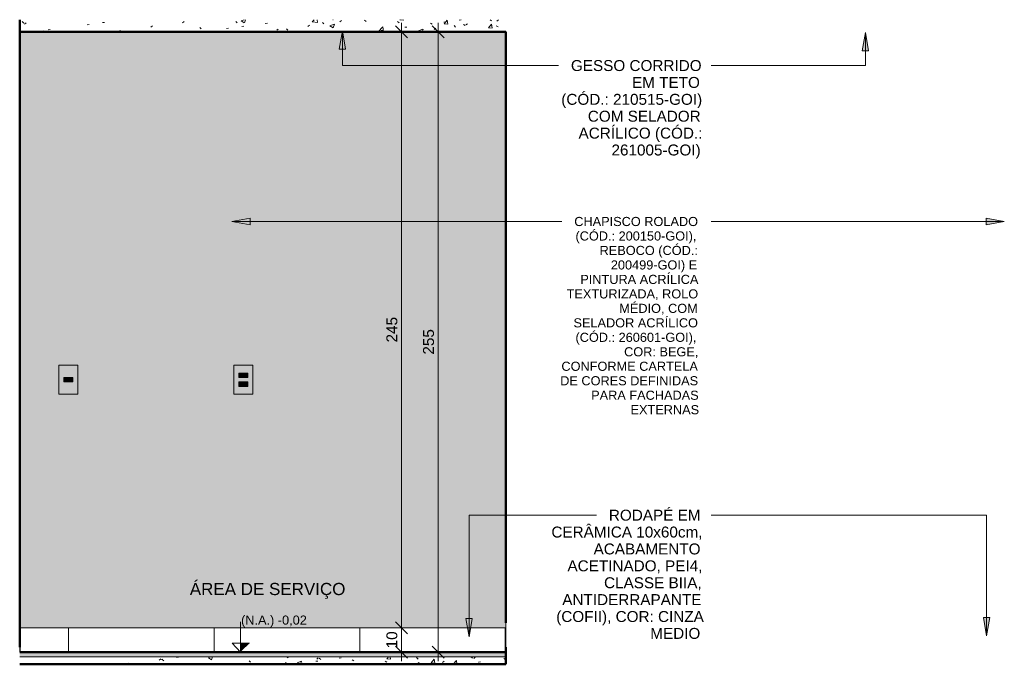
# Model space of a CAD drawing. Header units: metres. Extents: x -9 to 22, y -18.3 to 9.4.
# Tile 7 of 66: x 5.5 to 9.5, y -0.1 to 2.6. Entities that reach past the tile are written whole.
import ezdxf

# ---------------------------------------------------------------- set-up
doc = ezdxf.new("R2010")
doc.units = ezdxf.units.M
doc.linetypes.add('_Tracejado pequeno', pattern=[0.00225, 0.0015, -0.00075])
for name, color, linetype, lineweight in [('A-ANNO-DIMS', 7, 'Continuous', 9), ('A-ANNO-DIMS-25', 7, 'Continuous', 9), ('A-CLNG', 7, 'Continuous', 5), ('A-DOOR', 7, 'Continuous', 5), ('A-FLOR', 7, 'Continuous', 5), ('A-FLOR-MCUT', 7, 'Continuous', 5), ('A-FLOR-PATT', 7, 'Continuous', 5), ('A-GENM', 7, 'Continuous', 5), ('A-WALL', 7, 'Continuous', 5), ('A-WALL-PATT', 7, 'Continuous', 5), ('E-ELEC-FIXT', 7, 'Continuous', 5), ('E-LITE', 7, 'Continuous', 5), ('G-ANNO-DIMS', 7, 'Continuous', 9), ('G-ANNO-TEXT', 7, 'Continuous', 9), ('I-WALL', 7, 'Continuous', 5)]:
    doc.layers.add(name, color=color, linetype=linetype, lineweight=lineweight)
doc.layers.add('A-AREA', color=7, linetype='_Tracejado pequeno', lineweight=5, true_color=0x9a9a9a)
doc.layers.add('A-DETL', color=7, linetype='Continuous', lineweight=5, true_color=0x00a600)
doc.styles.add('Arial', font='arial.ttf', dxfattribs={"height": 0.0375})
doc.styles.add('Arial_3', font='arial.ttf', dxfattribs={"height": 0.05})
doc.styles.add('Arial_4', font='arial.ttf', dxfattribs={"height": 0.045})
doc.dimstyles.new('Com_linha__ref__contínua__-_Cor_Vermelha_Arial_1_8mm', dxfattribs={"dimscale": 0.3048, "dimtxt": 0.045912, "dimasz": 0.164042, "dimexe": 0.123031, "dimexo": 0.123031, "dimgap": 0.012303, "dimtad": 1, "dimdec": 1, "dimlfac": 100, "dimrnd": 0.1, "dimdsep": 46, "dimtxsty": 'Arial_4', "dimblk1": 'OBLIQUE', "dimblk2": 'OBLIQUE', "dimsah": 1, "dimcen": 0.09, "dimdle": 0.123031, "dimazin": 0, "dimtfac": 1, "dimtdec": 4, "dimtix": 1, "dimtmove": 0, "dimatfit": 3, "dimfxl": 1, "dimtvp": 1, "dimtolj": 1, "dimtzin": 0, "dimarcsym": 2})
pattern_1 = [(50, (6.43614, 0), (0.1821895, -0.015938), [0.01905, -0.20955]), (355, (6.43614, 0), (-0.035242, 0.191059), [0.01524, -0.16764]), (100.451, (6.45114, -0.00133), (0.146942, 0.17512), [0.01619, -0.17809]), (46.184, (6.43614, 0.0508), (0.271077, -0.042045), [0.02858, -0.31433]), (96.636, (6.45814, 0.0473), (0.237407, 0.247433), [0.02429, -0.26714]), (351.184, (6.43614, 0.0508), (0.237406, 0.247428), [0.02286, -0.25146]), (21, (6.46114, 0.0381), (0.15162, -0.102267), [0.01905, -0.20955]), (326, (6.46114, 0.0381), (0.061803, 0.18419), [0.01524, -0.16764]), (71.451, (6.47414, 0.02958), (0.213418, 0.081924), [0.01619, -0.17809]), (37.5, (6.436136, 0), (0.0030864, 0.084551), [0.00838, -0.15723, 0.00838, -0.1618, -0.16828]), (37.5, (6.436136, 0), (0.0030864, 0.084551), [-0.33579, 0.00838, -0.15989]), (7.5, (6.43614, 0), (0.0668157, 0.1001782), [0.00838, -0.08865, 0.00838, -0.15342, -0.06414]), (7.5, (6.43614, 0), (0.0668157, 0.1001782), [-0.25883, 0.00838, -0.05575]), (327.5, (6.379136, 0), (0.1355866, -0.0057276), [0.00838, -0.05512, 0.00838, -0.18974, -0.26289]), (327.5, (6.379136, 0), (0.1355866, -0.0057276), [-0.26162, 0.00838, -0.25451]), (317.5, (6.35414, 0), (0.1481253, 0.0254287), [0.00838, -0.07417, 0.00838, -0.12319, -0.18669]), (317.5, (6.35414, 0), (0.1481253, 0.0254287), [-0.21412, 0.00838, -0.17831])]
pattern_2 = [(0, (7.47114, -0.02), (0, 0.6), []), (90, (7.47114, -0.02), (-0.6, 4e-17), [])]

# ---------------------------------------------------------------- blocks, each defined once
blk = doc.blocks.new('PORTA DE GIRO L_3016470-3a0')
at = {"layer": 'A-DOOR', "lineweight": 15}
for p, q in [((-6.1732, 2.09), (-6.1736, 2.09)), ((-6.1736, 2.09), (-6.1736, 0)), ((-6.1736, 2.09), (-6.1736, 2.08)), ((-6.1732, 2.09), (-6.1736, 2.09)), ((-6.1736, 2.08), (-6.1732, 2.08)), ((-6.1736, 0), (-6.1732, 0))]:
    blk.add_line(p, q, dxfattribs=at)
blk = doc.blocks.new('1_a_1 Interruptor_Conjunto 4x2 - b_Paralelo-2317014-3a')
at = {"layer": 'E-ELEC-FIXT', "true_color": 0xfbfbfb}
h = blk.add_hatch(color=7, dxfattribs=at)
h.paths.add_polyline_path([(-7.9921, 1.0406), (-7.9341, 1.0406), (-7.9341, 1.16), (-8.013, 1.16), (-8.013, 1.0406), (-7.9933, 1.0406)])
h.paths.add_polyline_path([(-7.9552, 1.091), (-7.9921, 1.0913), (-7.9921, 1.1093), (-7.9551, 1.1093), (-7.9551, 1.091)])
for points in [[(-7.9905, 1.091), (-7.9905, 1.109), (-7.9921, 1.109), (-7.9919, 1.091), (-7.9909, 1.091)], [(-7.9905, 1.091), (-7.9574, 1.091), (-7.9574, 1.109), (-7.9905, 1.109), (-7.9905, 1.0913)], [(-7.9553, 1.091), (-7.9551, 1.091), (-7.9553, 1.109), (-7.9574, 1.109), (-7.9574, 1.091), (-7.9556, 1.091)]]:
    blk.add_hatch(color=7, dxfattribs=at).paths.add_polyline_path(points)
at = {"layer": 'E-ELEC-FIXT'}
for p, q in [((-7.9341, 1.16), (-8.013, 1.16)), ((-8.013, 1.0406), (-8.013, 1.16)), ((-7.9341, 1.16), (-7.9341, 1.0406)), ((-7.9551, 1.1093), (-7.9921, 1.1093)), ((-7.9921, 1.0913), (-7.9921, 1.1093)), ((-7.9921, 1.109), (-7.9921, 1.091)), ((-7.9905, 1.109), (-7.9921, 1.109)), ((-7.9905, 1.109), (-7.9574, 1.109)), ((-7.9905, 1.109), (-7.9905, 1.091)), ((-7.9551, 1.109), (-7.9574, 1.109)), ((-7.9551, 1.1093), (-7.9551, 1.109)), ((-7.9551, 1.091), (-7.9551, 1.109)), ((-7.9921, 1.091), (-7.9905, 1.091)), ((-7.9574, 1.091), (-7.9905, 1.091)), ((-7.9574, 1.091), (-7.9551, 1.091)), ((-8.013, 1.0406), (-7.9341, 1.0406))]:
    blk.add_line(p, q, dxfattribs=at)
blk = doc.blocks.new('1_b_2 Tomadas 2P_T_Conjunto 4x2 - a_ 2 Tomadas 2P_T 10A-2430805-3a')
at = {"layer": 'A-GENM', "true_color": 0xfbfbfb}
h = blk.add_hatch(color=7, dxfattribs=at)
h.paths.add_polyline_path([(-7.2721, 1.0406), (-7.2141, 1.0406), (-7.2141, 1.16), (-7.293, 1.16), (-7.293, 1.0406), (-7.2733, 1.0406)])
h.paths.add_polyline_path([(-7.2711, 1.0727), (-7.2721, 1.0727), (-7.2721, 1.0907), (-7.2351, 1.0907), (-7.2351, 1.0727), (-7.2709, 1.0727)])
h.paths.add_polyline_path([(-7.2351, 1.1093), (-7.2721, 1.1093), (-7.2721, 1.1273), (-7.2351, 1.1273), (-7.2351, 1.1098)])
at = {"layer": 'A-GENM'}
for p, q in [((-7.2141, 1.16), (-7.293, 1.16)), ((-7.293, 1.0406), (-7.293, 1.16)), ((-7.2141, 1.16), (-7.2141, 1.0406)), ((-7.293, 1.0406), (-7.2141, 1.0406))]:
    blk.add_line(p, q, dxfattribs=at)
blk = doc.blocks.new('x_Módulo de Tomada não listavel 2 - x_Módulo de Tomada não listavel 2-2371671-3a')
at = {"layer": 'E-ELEC-FIXT', "true_color": 0xfbfbfb}
h = blk.add_hatch(color=7, dxfattribs=at)
h.paths.add_polyline_path([(-7.2721, 1.1093), (-7.2351, 1.1093), (-7.2351, 1.1273), (-7.2721, 1.1273), (-7.2721, 1.1098)])
h.paths.add_polyline_path([(-7.263, 1.1098), (-7.2647, 1.1101), (-7.2655, 1.1105), (-7.2673, 1.112), (-7.2704, 1.1154), (-7.2709, 1.1166), (-7.271, 1.1193), (-7.2709, 1.12), (-7.2704, 1.1212), (-7.2696, 1.1223), (-7.2655, 1.1261), (-7.2637, 1.1267), (-7.263, 1.1268), (-7.2429, 1.1266), (-7.2417, 1.1261), (-7.2406, 1.1253), (-7.2368, 1.1212), (-7.2362, 1.1193), (-7.2361, 1.1179), (-7.2363, 1.1166), (-7.2368, 1.1154), (-7.2376, 1.1143), (-7.2417, 1.1105), (-7.2435, 1.1099), (-7.2442, 1.1098), (-7.2546, 1.1098)])
h = blk.add_hatch(color=7, dxfattribs=at)
h.paths.add_polyline_path([(-7.2517, 1.1098), (-7.2429, 1.11), (-7.2417, 1.1105), (-7.2406, 1.1113), (-7.2368, 1.1154), (-7.2363, 1.1166), (-7.2362, 1.1193), (-7.2364, 1.1205), (-7.2368, 1.1212), (-7.2376, 1.1223), (-7.2417, 1.1261), (-7.2439, 1.1268), (-7.2442, 1.1268), (-7.2643, 1.1266), (-7.2655, 1.1261), (-7.2673, 1.1246), (-7.2704, 1.1212), (-7.271, 1.1193), (-7.2711, 1.1179), (-7.2709, 1.1166), (-7.2704, 1.1154), (-7.2696, 1.1143), (-7.2655, 1.1105), (-7.2637, 1.1099), (-7.263, 1.1098), (-7.2536, 1.1098)])
h.paths.add_polyline_path([(-7.2435, 1.1163), (-7.2445, 1.1166), (-7.2452, 1.1173), (-7.2454, 1.1186), (-7.2451, 1.1194), (-7.2445, 1.12), (-7.2435, 1.1203), (-7.2425, 1.12), (-7.2417, 1.1193), (-7.2415, 1.1183), (-7.2417, 1.1173), (-7.2425, 1.1166), (-7.2429, 1.1164)])
h.paths.add_polyline_path([(-7.2637, 1.1163), (-7.2647, 1.1166), (-7.2654, 1.1173), (-7.2657, 1.1183), (-7.2654, 1.1193), (-7.2647, 1.12), (-7.2637, 1.1203), (-7.2627, 1.12), (-7.2619, 1.1192), (-7.2617, 1.1183), (-7.262, 1.1173), (-7.2627, 1.1166), (-7.2632, 1.1164)])
h.paths.add_polyline_path([(-7.2536, 1.1186), (-7.2546, 1.1188), (-7.2554, 1.1197), (-7.2556, 1.1206), (-7.2553, 1.1216), (-7.2546, 1.1223), (-7.2536, 1.1226), (-7.2526, 1.1223), (-7.2519, 1.1216), (-7.2516, 1.1205), (-7.2519, 1.1196), (-7.2526, 1.1188), (-7.2531, 1.1186)])
at = {"layer": 'E-ELEC-FIXT'}
for p, q in [((-7.2351, 1.1273), (-7.2721, 1.1273)), ((-7.2721, 1.1273), (-7.2721, 1.1093)), ((-7.2721, 1.1093), (-7.2351, 1.1093)), ((-7.2711, 1.1179), (-7.2711, 1.1187)), ((-7.2696, 1.1223), (-7.2666, 1.1253)), ((-7.2666, 1.1113), (-7.2696, 1.1143)), ((-7.263, 1.1268), (-7.2442, 1.1268)), ((-7.2442, 1.1098), (-7.263, 1.1098)), ((-7.2406, 1.1253), (-7.2376, 1.1223)), ((-7.2376, 1.1143), (-7.2406, 1.1113)), ((-7.2361, 1.1187), (-7.2361, 1.1179)), ((-7.2351, 1.1093), (-7.2351, 1.1273))]:
    blk.add_line(p, q, dxfattribs=at)
for centre, radius, start, end in [((-7.2661, 1.1187), 0.005, 135, 180), ((-7.2661, 1.1179), 0.005, 180, 225), ((-7.263, 1.1218), 0.005, 90, 135), ((-7.263, 1.1148), 0.005, 225, 270), ((-7.2637, 1.1183), 0.002, 0, 180), ((-7.2637, 1.1183), 0.002, 180, 0), ((-7.2536, 1.1206), 0.002, 0, 180), ((-7.2536, 1.1206), 0.002, 180, 0), ((-7.2435, 1.1183), 0.002, 0, 180), ((-7.2435, 1.1183), 0.002, 180, 0), ((-7.2442, 1.1218), 0.005, 45, 90), ((-7.2442, 1.1148), 0.005, 270, 315), ((-7.2411, 1.1187), 0.005, 0, 45), ((-7.2411, 1.1179), 0.005, 315, 0)]:
    blk.add_arc(centre, radius, start, end, dxfattribs=at)
blk = doc.blocks.new('x_Módulo de Tomada não listavel 2 - x_Módulo de Tomada não listavel 2-2371674-3a')
at = {"layer": 'E-ELEC-FIXT', "true_color": 0xfbfbfb}
h = blk.add_hatch(color=7, dxfattribs=at)
h.paths.add_polyline_path([(-7.2536, 1.0727), (-7.2351, 1.0727), (-7.2351, 1.0907), (-7.2721, 1.0907), (-7.2721, 1.0727), (-7.2541, 1.0727)])
h.paths.add_polyline_path([(-7.2442, 1.0732), (-7.2643, 1.0734), (-7.2655, 1.0739), (-7.2673, 1.0754), (-7.2704, 1.0788), (-7.2709, 1.08), (-7.271, 1.0827), (-7.2709, 1.0834), (-7.2704, 1.0846), (-7.2696, 1.0857), (-7.2655, 1.0895), (-7.2637, 1.0901), (-7.263, 1.0902), (-7.2429, 1.09), (-7.2415, 1.0894), (-7.2406, 1.0887), (-7.2368, 1.0846), (-7.2362, 1.0827), (-7.2361, 1.0813), (-7.2366, 1.0791), (-7.2368, 1.0788), (-7.2376, 1.0777), (-7.2417, 1.0739), (-7.2439, 1.0732)])
h = blk.add_hatch(color=7, dxfattribs=at)
h.paths.add_polyline_path([(-7.2536, 1.0732), (-7.2429, 1.0734), (-7.2417, 1.0739), (-7.2406, 1.0747), (-7.2366, 1.0791), (-7.2363, 1.08), (-7.2362, 1.0827), (-7.2363, 1.0834), (-7.2368, 1.0846), (-7.2376, 1.0857), (-7.2417, 1.0895), (-7.2435, 1.0901), (-7.2442, 1.0902), (-7.2643, 1.09), (-7.2657, 1.0894), (-7.2673, 1.088), (-7.2704, 1.0846), (-7.271, 1.0827), (-7.2711, 1.0813), (-7.2709, 1.08), (-7.2704, 1.0788), (-7.2696, 1.0777), (-7.2655, 1.0739), (-7.2637, 1.0733), (-7.263, 1.0732)])
h.paths.add_polyline_path([(-7.2637, 1.0797), (-7.2647, 1.08), (-7.2654, 1.0807), (-7.2657, 1.0817), (-7.2654, 1.0827), (-7.2647, 1.0834), (-7.2637, 1.0837), (-7.2627, 1.0834), (-7.2619, 1.0826), (-7.2617, 1.0817), (-7.262, 1.0807), (-7.2627, 1.08), (-7.2632, 1.0798)])
h.paths.add_polyline_path([(-7.2435, 1.0797), (-7.2445, 1.08), (-7.2452, 1.0807), (-7.2454, 1.082), (-7.2451, 1.0828), (-7.2445, 1.0834), (-7.2435, 1.0837), (-7.2425, 1.0834), (-7.2417, 1.0827), (-7.2415, 1.0817), (-7.2417, 1.0807), (-7.2425, 1.08), (-7.2429, 1.0798)])
h.paths.add_polyline_path([(-7.2536, 1.082), (-7.2546, 1.0822), (-7.2554, 1.0831), (-7.2556, 1.084), (-7.2553, 1.085), (-7.2546, 1.0857), (-7.2536, 1.086), (-7.2526, 1.0857), (-7.2519, 1.085), (-7.2516, 1.084), (-7.2519, 1.083), (-7.2526, 1.0822), (-7.2531, 1.082)])
at = {"layer": 'E-ELEC-FIXT'}
for p, q in [((-7.2351, 1.0907), (-7.2721, 1.0907)), ((-7.2721, 1.0907), (-7.2721, 1.0727)), ((-7.2721, 1.0727), (-7.2351, 1.0727)), ((-7.2711, 1.0813), (-7.2711, 1.0821)), ((-7.2696, 1.0857), (-7.2666, 1.0887)), ((-7.2666, 1.0747), (-7.2696, 1.0777)), ((-7.263, 1.0902), (-7.2442, 1.0902)), ((-7.2442, 1.0732), (-7.263, 1.0732)), ((-7.2406, 1.0887), (-7.2376, 1.0857)), ((-7.2376, 1.0777), (-7.2406, 1.0747)), ((-7.2361, 1.0821), (-7.2361, 1.0813)), ((-7.2351, 1.0727), (-7.2351, 1.0907))]:
    blk.add_line(p, q, dxfattribs=at)
for centre, radius, start, end in [((-7.2661, 1.0821), 0.005, 135, 180), ((-7.2661, 1.0813), 0.005, 180, 225), ((-7.263, 1.0852), 0.005, 90, 135), ((-7.263, 1.0782), 0.005, 225, 270), ((-7.2637, 1.0817), 0.002, 0, 180), ((-7.2637, 1.0817), 0.002, 180, 0), ((-7.2536, 1.084), 0.002, 0, 180), ((-7.2536, 1.084), 0.002, 180, 0), ((-7.2435, 1.0817), 0.002, 0, 180), ((-7.2435, 1.0817), 0.002, 180, 0), ((-7.2442, 1.0852), 0.005, 45, 90), ((-7.2442, 1.0782), 0.005, 270, 315), ((-7.2411, 1.0821), 0.005, 0, 45), ((-7.2411, 1.0813), 0.005, 315, 0)]:
    blk.add_arc(centre, radius, start, end, dxfattribs=at)
blk = doc.blocks.new('Elevações de ponto - Cota de elevação - corte _N_O e N_A_-1979376-3a')
at = {"layer": 'G-ANNO-DIMS'}
blk.add_hatch(color=256, dxfattribs=at).paths.add_polyline_path([(-7.2275, 0.0168), (-7.2657, -0.02), (-7.2657, 0.0168)])
for p, q in [((-7.2657, -0.02), (-7.2657, 0.105)), ((-7.3, 0.0793), (-7.0011, 0.0793)), ((-7.2657, -0.02), (-7.3, 0.0168)), ((-7.3, 0.0168), (-7.2275, 0.0168)), ((-7.2657, 0.0168), (-7.3, 0.0168)), ((-7.3, 0.0168), (-7.2657, -0.02)), ((-7.2657, -0.02), (-7.2657, 0.0168))]:
    blk.add_line(p, q, dxfattribs=at)
blk = doc.blocks.new('DIMBLOCK27-3a')
at = {"layer": 'A-ANNO-DIMS-25', "color": 242, "true_color": 0xbd2b2e, "transparency": 16777216}
for p, q in [((7.0425, 2.53), (7.0175, 2.555)), ((7.0425, 2.5675), (7.0425, 0.08)), ((7.0425, 2.53), (7.0404, 2.53)), ((7.0425, 2.53), (7.0675, 2.505)), ((7.0425, 2.53), (7.08, 2.53)), ((7.0425, 0.08), (7.0175, 0.105)), ((7.0425, 0.08), (7.0404, 0.08)), ((7.0425, 0.08), (7.0675, 0.055)), ((7.0425, 0.08), (7.08, 0.08))]:
    blk.add_line(p, q, dxfattribs=at)
at = {"layer": 'A-ANNO-DIMS-25', "color": 0, "transparency": 16777216, "insert": (6.9803, 1.2531), "char_height": 0.045, "width": 0.124597, "attachment_point": 1, "rotation": 90, "line_spacing_factor": 0.941778, "style": 'Arial_4'}
blk.add_mtext('245', dxfattribs=at)
blk = doc.blocks.new('_Oblique')
at = {"color": 0, "linetype": 'ByBlock', "lineweight": -2}
blk.add_line((-0.5, -0.5), (0.5, 0.5), dxfattribs=at)
blk = doc.blocks.new('DIMBLOCK28-3a')
at = {"layer": 'A-ANNO-DIMS-25', "color": 242, "true_color": 0xbd2b2e, "transparency": 16777216}
for p, q in [((7.0425, 0.08), (7.0175, 0.105)), ((7.0425, 0.08), (7.0404, 0.08)), ((7.0425, 0.08), (7.0425, -0.0575)), ((7.0425, 0.08), (7.0675, 0.055)), ((7.0425, 0.08), (7.08, 0.08)), ((7.0425, -0.02), (7.0175, 0.005)), ((7.0425, -0.02), (7.0404, -0.02)), ((7.0425, -0.02), (7.0675, -0.045)), ((7.0425, -0.02), (7.08, -0.02))]:
    blk.add_line(p, q, dxfattribs=at)
at = {"layer": 'A-ANNO-DIMS-25', "color": 0, "transparency": 16777216, "insert": (6.9803, -0.0046), "char_height": 0.045, "width": 0.083065, "attachment_point": 1, "rotation": 90, "line_spacing_factor": 0.941778, "style": 'Arial_4'}
blk.add_mtext('10', dxfattribs=at)
blk = doc.blocks.new('DIMBLOCK29-3a')
at = {"layer": 'A-ANNO-DIMS-25', "color": 242, "true_color": 0xbd2b2e, "transparency": 16777216}
for p, q in [((7.1933, 2.53), (7.1683, 2.555)), ((7.1933, 2.5675), (7.1933, -0.0575)), ((7.1933, 2.53), (7.1912, 2.53)), ((7.1933, 2.53), (7.2183, 2.505)), ((7.1933, 2.53), (7.2308, 2.53)), ((7.1933, -0.02), (7.1683, 0.005)), ((7.1933, -0.02), (7.1912, -0.02)), ((7.1933, -0.02), (7.2183, -0.045)), ((7.1933, -0.02), (7.2308, -0.02))]:
    blk.add_line(p, q, dxfattribs=at)
at = {"layer": 'A-ANNO-DIMS-25', "color": 0, "transparency": 16777216, "insert": (7.1311, 1.2031), "char_height": 0.045, "width": 0.124597, "attachment_point": 1, "rotation": 90, "line_spacing_factor": 0.941778, "style": 'Arial_4'}
blk.add_mtext('255', dxfattribs=at)

msp = doc.modelspace()

# ---------------------------------------------------------------- hatches: boundary and pattern name
at = {"layer": 'A-FLOR', "true_color": 0xbbc5c4}
msp.add_hatch(color=9, dxfattribs=at).paths.add_polyline_path([(6.4716, -0.04), (7.4715, -0.04), (7.4715, -0.02), (5.4713, -0.02), (5.4713, -0.04), (5.9482, -0.04)])
at = {"layer": 'A-FLOR', "true_color": 0xdcdcdc}
msp.add_hatch(color=254, dxfattribs=at).paths.add_polyline_path([(7.4719, -0.02), (7.4719, 0), (7.4715, 0), (7.4715, -0.02)])
at = {"layer": 'A-FLOR-PATT', "true_color": 0x787878}
h = msp.add_hatch(dxfattribs=at)
h.set_pattern_fill('FP_8', color=8, style=0, pattern_type=2)
h.set_pattern_definition(pattern_1)
h.paths.add_polyline_path([(5.4715, 2.53), (7.4719, 2.5303), (7.4719, 2.5802), (5.4715, 2.5802)])
h = msp.add_hatch(dxfattribs=at)
h.set_pattern_fill('FP_8', color=8, style=0, pattern_type=2)
h.set_pattern_definition(pattern_1)
h.paths.add_polyline_path([(5.9464, -0.07), (7.4715, -0.07), (7.4715, -0.04), (5.4713, -0.04), (5.4713, -0.07), (5.4715, -0.07)])
h = msp.add_hatch(dxfattribs=at)
h.set_pattern_fill('FP_8', color=8, style=0, pattern_type=2)
h.set_pattern_definition(pattern_1)
h.paths.add_polyline_path([(7.4719, -0.07), (7.4719, -0.02), (7.4715, -0.02), (7.4715, -0.07)])
h = msp.add_hatch(dxfattribs=at)
h.set_pattern_fill('FP_8', color=8, style=0, pattern_type=2)
h.set_pattern_definition(pattern_1)
h.paths.add_polyline_path([(7.4719, -0.0701), (7.4719, -0.07), (6.4716, -0.0701)])
at = {"layer": 'A-WALL-PATT', "true_color": 0x787878}
h = msp.add_hatch(dxfattribs=at)
h.set_pattern_fill('FP_10', color=8, style=0, pattern_type=2)
h.set_pattern_definition([(0, (5.47114, -0.02), (0, 0.6), []), (90, (5.47114, -0.02), (-0.6, 4e-17), [])])
h.paths.add_polyline_path([(5.4735, -0.02), (5.4735, 0.08), (5.4715, 0.08), (5.4715, -0.02)])
h = msp.add_hatch(dxfattribs=at)
h.set_pattern_fill('FP_9', color=8, style=0, pattern_type=2)
h.set_pattern_definition(pattern_2)
h.paths.add_polyline_path([(5.4735, -0.02), (7.4695, -0.02), (7.4695, 0.08), (5.4735, 0.08)])
h = msp.add_hatch(dxfattribs=at)
h.set_pattern_fill('FP_9', color=8, style=0, pattern_type=2)
h.set_pattern_definition(pattern_2)
h.paths.add_polyline_path([(7.4715, -0.02), (7.4715, 0.08), (7.4695, 0.08), (7.4695, -0.02)])
at = {"layer": 'G-ANNO-TEXT'}
for points in [[(6.7991, 2.5341), (6.7858, 2.4591), (6.8123, 2.4591)], [(8.9516, 2.5276), (8.9383, 2.4526), (8.9648, 2.4526)], [(6.3444, 1.7506), (6.4194, 1.7373), (6.4194, 1.7638)], [(9.5232, 1.7506), (9.4482, 1.7638), (9.4482, 1.7373)], [(9.4504, 0.0475), (9.4636, 0.1225), (9.4372, 0.1225)], [(7.3204, 0.0432), (7.3337, 0.1182), (7.3072, 0.1182)]]:
    msp.add_hatch(color=256, dxfattribs=at).paths.add_polyline_path(points)
at = {"layer": 'I-WALL', "true_color": 0xdbcc9e}
for points in [[(5.4715, 2.3), (5.4715, 2.5802), (5.4713, 2.5802), (5.4713, 2.3)], [(7.4715, 2.1), (7.4719, 2.1), (7.4719, 2.53), (7.4715, 2.53)], [(5.4713, -0.02), (5.4715, -0.02), (5.4715, 2.3), (5.4713, 2.3), (5.4713, 0.5925)]]:
    msp.add_hatch(color=9, dxfattribs=at).paths.add_polyline_path(points)
h = msp.add_hatch(color=9, dxfattribs=at)
h.paths.add_polyline_path([(5.4715, 0.08), (5.9554, 0.08), (6.0214, 1.1881), (6.0214, 2.53), (5.4715, 2.53), (5.4715, 0.5925)])
h.paths.add_polyline_path([(5.6321, 1.0406), (5.6321, 1.16), (5.711, 1.16), (5.711, 1.0406), (5.6518, 1.0406)])
h.paths.add_polyline_path([(5.6538, 1.109), (5.69, 1.109), (5.6898, 1.1093), (5.653, 1.1093), (5.6533, 1.109), (5.6535, 1.109)])
h = msp.add_hatch(color=9, dxfattribs=at)
h.paths.add_polyline_path([(5.9554, 0.08), (7.4715, 0.08), (7.4715, 2.53), (6.0214, 2.53), (6.0214, 1.1881), (5.9859, 0.5925)])
h.paths.add_polyline_path([(6.41, 1.0406), (6.3521, 1.0406), (6.3521, 1.16), (6.431, 1.16), (6.431, 1.0406), (6.4113, 1.0406)])
h.paths.add_polyline_path([(6.3814, 1.0797), (6.3824, 1.08), (6.3832, 1.0807), (6.3834, 1.0817), (6.3832, 1.0827), (6.3824, 1.0834), (6.3814, 1.0837), (6.3804, 1.0834), (6.3797, 1.0827), (6.3794, 1.0817), (6.3797, 1.0807), (6.3804, 1.08), (6.3809, 1.0798)])
h.paths.add_polyline_path([(6.4017, 1.0797), (6.4027, 1.08), (6.4034, 1.0807), (6.4037, 1.0817), (6.4034, 1.0827), (6.4027, 1.0834), (6.4017, 1.0837), (6.4007, 1.0834), (6.3999, 1.0826), (6.3997, 1.0817), (6.3999, 1.0807), (6.4007, 1.08), (6.4013, 1.0798)])
h.paths.add_polyline_path([(6.3915, 1.082), (6.3925, 1.0822), (6.3933, 1.0831), (6.3935, 1.084), (6.3933, 1.085), (6.3925, 1.0857), (6.3915, 1.086), (6.3905, 1.0857), (6.3898, 1.085), (6.3895, 1.084), (6.3898, 1.083), (6.3905, 1.0822), (6.391, 1.082)])
h.paths.add_polyline_path([(6.3814, 1.1163), (6.3824, 1.1166), (6.3832, 1.1173), (6.3834, 1.1186), (6.3832, 1.1193), (6.3824, 1.12), (6.3814, 1.1203), (6.3804, 1.12), (6.3797, 1.1193), (6.3794, 1.1183), (6.3797, 1.1173), (6.3804, 1.1166), (6.3809, 1.1164)])
h.paths.add_polyline_path([(6.4017, 1.1163), (6.4027, 1.1166), (6.4034, 1.1173), (6.4037, 1.1183), (6.4034, 1.1193), (6.4027, 1.12), (6.4017, 1.1203), (6.4007, 1.12), (6.3999, 1.1192), (6.3997, 1.1183), (6.3999, 1.1173), (6.4007, 1.1166), (6.4013, 1.1164)])
h.paths.add_polyline_path([(6.3915, 1.1186), (6.3925, 1.1188), (6.3933, 1.1196), (6.3935, 1.1206), (6.3933, 1.1216), (6.3925, 1.1223), (6.3915, 1.1226), (6.3905, 1.1223), (6.3898, 1.1216), (6.3896, 1.1205), (6.3898, 1.1196), (6.3905, 1.1188), (6.391, 1.1186)])
at = {"layer": 'I-WALL', "true_color": 0xf4eccd}
msp.add_hatch(color=254, dxfattribs=at).paths.add_polyline_path([(7.4719, 2.09), (7.4719, 2.1), (7.4715, 2.1), (7.4715, 2.09)])

# ---------------------------------------------------------------- linework, layer by layer
at = {"layer": 'A-AREA'}
msp.add_line((5.4715, 0), (5.4713, 0), dxfattribs=at)
at = {"layer": 'A-CLNG'}
for p, q in [((7.4715, 2.532), (5.4715, 2.532)), ((7.4715, 2.531), (5.4715, 2.531)), ((7.4715, 2.53), (7.4715, 2.532))]:
    msp.add_line(p, q, dxfattribs=at)
at = {"layer": 'A-DETL', "color": 7, "lineweight": 50}
for p, q in [((5.4715, 2.3), (5.4715, 0)), ((7.4715, 2.1), (7.4715, 0.1))]:
    msp.add_line(p, q, dxfattribs=at)
at = {"layer": 'A-FLOR', "lineweight": 50}
for p, q in [((5.4715, 2.5802), (5.4715, 2.53)), ((5.4715, 2.53), (7.4715, 2.53)), ((7.4719, 0), (7.4715, 0)), ((7.4715, 0), (7.4715, -0.07)), ((7.4715, -0.02), (5.4713, -0.02)), ((5.4713, -0.07), (7.4719, -0.07))]:
    msp.add_line(p, q, dxfattribs=at)
at = {"layer": 'A-FLOR-MCUT'}
msp.add_line((7.4715, -0.04), (5.4713, -0.04), dxfattribs=at)
at = {"layer": 'A-WALL'}
for p, q in [((7.4719, 2.53), (7.4715, 2.53)), ((7.4715, 0.08), (5.4715, 0.08)), ((5.4715, 0.08), (5.4715, -0.02)), ((5.4735, -0.02), (5.4735, 0.08)), ((7.4695, 0.08), (7.4695, -0.02))]:
    msp.add_line(p, q, dxfattribs=at)
at = {"layer": 'G-ANNO-TEXT'}
for p, q in [((6.7991, 2.5341), (6.7858, 2.4591)), ((6.8123, 2.4591), (6.7991, 2.5341)), ((6.7991, 2.5341), (6.7991, 2.3917)), ((8.9516, 2.5276), (8.9383, 2.4526)), ((8.9648, 2.4526), (8.9516, 2.5276)), ((8.9516, 2.5276), (8.9516, 2.3917)), ((6.7858, 2.4591), (6.8123, 2.4591)), ((8.9383, 2.4526), (8.9648, 2.4526)), ((6.7991, 2.3917), (7.6079, 2.3917)), ((7.6079, 2.3917), (7.6889, 2.3917)), ((8.9516, 2.3917), (8.3166, 2.3917)), ((6.4194, 1.7638), (6.3444, 1.7506)), ((6.3444, 1.7506), (6.4194, 1.7373)), ((6.3444, 1.7506), (7.577, 1.7506)), ((6.4194, 1.7373), (6.4194, 1.7638)), ((7.577, 1.7506), (7.7027, 1.7506)), ((9.5232, 1.7506), (8.3166, 1.7506)), ((9.5232, 1.7506), (9.4482, 1.7638)), ((9.4482, 1.7638), (9.4482, 1.7373)), ((9.4482, 1.7373), (9.5232, 1.7506)), ((7.3204, 0.543), (7.5077, 0.543)), ((7.3204, 0.0432), (7.3204, 0.543)), ((7.5077, 0.543), (7.8451, 0.543)), ((9.4504, 0.543), (8.3166, 0.543)), ((9.4504, 0.0475), (9.4504, 0.543)), ((9.4636, 0.1225), (9.4372, 0.1225)), ((9.4372, 0.1225), (9.4504, 0.0475)), ((9.4504, 0.0475), (9.4636, 0.1225)), ((7.3337, 0.1182), (7.3072, 0.1182)), ((7.3072, 0.1182), (7.3204, 0.0432)), ((7.3204, 0.0432), (7.3337, 0.1182))]:
    msp.add_line(p, q, dxfattribs=at)
at = {"layer": 'I-WALL', "lineweight": 50}
for p, q in [((5.4715, 2.3), (5.4715, 2.53)), ((7.4715, 2.53), (7.4715, 2.1)), ((5.4713, 2.3), (5.4715, 2.3)), ((7.4715, 2.1), (7.4719, 2.1)), ((7.4719, -0.02), (7.4715, -0.02))]:
    msp.add_line(p, q, dxfattribs=at)
at = {"layer": 'I-WALL'}
for p, q in [((5.4715, 2.3), (5.4715, 0.08)), ((7.4715, 2.09), (7.4715, 2.1))]:
    msp.add_line(p, q, dxfattribs=at)

# ---------------------------------------------------------------- block references
at = {"layer": 'A-DOOR'}
msp.add_blockref('PORTA DE GIRO L_3016470-3a0', (13.6451, 0), dxfattribs=at)
at = {"layer": 'E-ELEC-FIXT'}
for name in ['1_b_2 Tomadas 2P_T_Conjunto 4x2 - a_ 2 Tomadas 2P_T 10A-2430805-3a', 'x_Módulo de Tomada não listavel 2 - x_Módulo de Tomada não listavel 2-2371671-3a', 'x_Módulo de Tomada não listavel 2 - x_Módulo de Tomada não listavel 2-2371674-3a']:
    msp.add_blockref(name, (13.6451, 0), dxfattribs=at)
at = {"layer": 'E-LITE'}
msp.add_blockref('1_a_1 Interruptor_Conjunto 4x2 - b_Paralelo-2317014-3a', (13.6451, 0), dxfattribs=at)
at = {"layer": 'G-ANNO-DIMS'}
msp.add_blockref('Elevações de ponto - Cota de elevação - corte _N_O e N_A_-1979376-3a', (13.6451, 0), dxfattribs=at)

# ---------------------------------------------------------------- texts
at = {"layer": 'G-ANNO-DIMS', "lineweight": 18, "insert": (6.3822, 0.1304), "char_height": 0.0375, "width": 0.32321, "attachment_point": 1, "line_spacing_factor": 0.941778, "style": 'Arial'}
msp.add_mtext('(N.A.) -0,02', dxfattribs=at)
at = {"layer": 'G-ANNO-TEXT', "attachment_point": 1}
for s, insert, char_height, width, style in [('GESSO CORRIDO ', (7.7397, 2.4142), 0.045, 0.637342, 'Arial_4'), ('EM TETO ', (7.9911, 2.3448), 0.045, 0.3327, 'Arial_4'), ('(CÓD.: 210515-GOI) ', (7.7, 2.2753), 0.045, 0.685443, 'Arial_4'), ('COM SELADOR ', (7.8092, 2.2059), 0.045, 0.553164, 'Arial_4'), ('ACRÍLICO (CÓD.: ', (7.7711, 2.1364), 0.045, 0.599261, 'Arial_4'), ('261005-GOI)', (7.9067, 2.067), 0.045, 0.434915, 'Arial_4'), ('CHAPISCO ROLADO', (7.7535, 1.7693), 0.0375, 0.621308, 'Arial'), ('(CÓD.: 200150-GOI),', (7.7585, 1.7098), 0.0375, 0.615295, 'Arial'), ('REBOCO (CÓD.:', (7.8577, 1.6503), 0.0375, 0.495042, 'Arial'), ('200499-GOI) E', (7.904, 1.5907), 0.0375, 0.438924, 'Arial'), ('PINTURA ACRÍLICA', (7.7783, 1.5312), 0.0375, 0.591245, 'Arial'), ('TEXTURIZADA, ROLO ', (7.7221, 1.4717), 0.0375, 0.659388, 'Arial'), ('MÉDIO, COM', (7.9387, 1.4121), 0.0375, 0.396835, 'Arial'), ('SELADOR ACRÍLICO', (7.7502, 1.3526), 0.0375, 0.625316, 'Arial'), ('(CÓD.: 260601-GOI),', (7.7585, 1.2931), 0.0375, 0.615295, 'Arial'), ('COR: BEGE,', (7.9586, 1.2335), 0.0375, 0.372785, 'Arial'), ('CONFORME CARTELA', (7.7006, 1.174), 0.0375, 0.685443, 'Arial'), ('DE CORES DEFINIDAS', (7.6956, 1.1145), 0.0375, 0.691455, 'Arial'), ('PARA FACHADAS', (7.823, 1.0549), 0.0375, 0.537131, 'Arial'), ('EXTERNAS', (7.985, 0.9954), 0.0375, 0.340717, 'Arial'), ('RODAPÉ EM ', (7.8959, 0.5655), 0.045, 0.448945, 'Arial_4'), ('CERÂMICA 10x60cm, ', (7.6594, 0.4961), 0.045, 0.735548, 'Arial_4'), ('ACABAMENTO ', (7.833, 0.4266), 0.045, 0.525105, 'Arial_4'), ('ACETINADO, PEI4, ', (7.7255, 0.3572), 0.045, 0.65538, 'Arial_4'), ('CLASSE BIIA, ', (7.876, 0.2877), 0.045, 0.472996, 'Arial_4'), ('ÁREA DE SERVIÇO', (6.1713, 0.2645), 0.05, 0.793671, 'Arial_3'), ('ANTIDERRAPANTE ', (7.7041, 0.2183), 0.045, 0.681434, 'Arial_4'), ('(COFII), COR: CINZA ', (7.6792, 0.1488), 0.045, 0.711498, 'Arial_4'), ('MEDIO', (8.0662, 0.0794), 0.045, 0.24251, 'Arial_4')]:
    msp.add_mtext(s, dxfattribs=dict(at, insert=insert, char_height=char_height, width=width, style=style))

# ---------------------------------------------------------------- dimensions: what is measured, and where the dimension line sits
at = {"layer": 'A-ANNO-DIMS', "color": 242, "true_color": 0xbd2b2e}
for base, p1, p2, override, picture, middle in [((7.0425, 0.08), (7.0779, 2.53), (7.0779, 0.08), {"dimpost": '<>', "dimfxl": 2.45}, 'DIMBLOCK27-3a', (7.0158, 1.305)), ((7.1933, -0.02), (7.2287, 2.53), (7.2287, -0.02), {"dimpost": '<>', "dimfxl": 2.55}, 'DIMBLOCK29-3a', (7.1666, 1.255)), ((7.0425, -0.02), (7.0779, 0.08), (7.0779, -0.02), {"dimpost": '<>', "dimfxl": 0.1}, 'DIMBLOCK28-3a', (7.0158, 0.03))]:
    dim = msp.add_linear_dim(base=base, p1=p1, p2=p2, angle=90, dimstyle='Com_linha__ref__contínua__-_Cor_Vermelha_Arial_1_8mm', override=override, dxfattribs=at)
    dim.commit()
    dim.dimension.update_dxf_attribs({"geometry": picture, "text_midpoint": middle})

doc.saveas('drawing.dxf')
